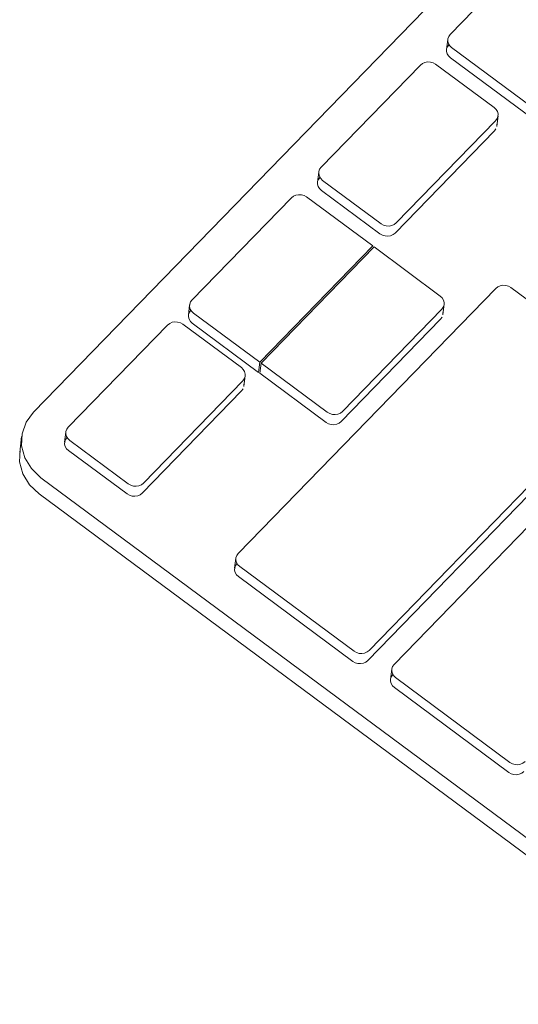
# Model space of a CAD drawing. Header units: centimetres. Extents: x 1151.07 to 1152.71, y 1902.53 to 1904.06.
# Tile 29 of 65: x 1152.03886 to 1152.04514, y 1903.24865 to 1903.26104. Entities that reach past the tile are written whole.
import ezdxf

# ---------------------------------------------------------------- set-up
doc = ezdxf.new("R2010")
doc.units = ezdxf.units.CM
doc.layers.add('Wyposażenie elektryczne', color=7, linetype='Continuous', lineweight=9)

msp = doc.modelspace()

# ---------------------------------------------------------------- linework, layer by layer
at = {"layer": 'Wyposażenie elektryczne'}
for p, q in [((1152.061953, 1903.279668), (1152.039038, 1903.256104)), ((1152.045533, 1903.262144), (1152.044283, 1903.260858)), ((1152.044238, 1903.26067), (1152.044253, 1903.260797)), ((1152.044302, 1903.260693), (1152.045986, 1903.259447)), ((1152.045971, 1903.259319), (1152.044287, 1903.260565)), ((1152.04391, 1903.260474), (1152.042659, 1903.259187)), ((1152.044837, 1903.259938), (1152.044099, 1903.260484)), ((1152.044886, 1903.259834), (1152.04487, 1903.259706)), ((1152.043605, 1903.258486), (1152.044856, 1903.259773)), ((1152.044859, 1903.259671), (1152.04484, 1903.259646)), ((1152.04487, 1903.25973), (1152.044869, 1903.2597)), ((1152.04484, 1903.259646), (1152.04359, 1903.258359)), ((1152.042614, 1903.258999), (1152.042629, 1903.259126)), ((1152.042678, 1903.259022), (1152.043415, 1903.258476)), ((1152.042285, 1903.258803), (1152.041033, 1903.257516)), ((1152.043309, 1903.258196), (1152.042475, 1903.258813)), ((1152.0434, 1903.258348), (1152.042662, 1903.258895)), ((1152.041886, 1903.256733), (1152.043309, 1903.258196)), ((1152.043325, 1903.258184), (1152.041903, 1903.256721)), ((1152.044159, 1903.257566), (1152.043325, 1903.258184)), ((1152.044857, 1903.257662), (1152.041616, 1903.254326)), ((1152.046486, 1903.256608), (1152.045047, 1903.257673)), ((1152.040988, 1903.257327), (1152.041004, 1903.257455)), ((1152.044208, 1903.257462), (1152.044192, 1903.257334)), ((1152.041052, 1903.257351), (1152.041886, 1903.256733)), ((1152.042927, 1903.256113), (1152.044178, 1903.257401)), ((1152.044192, 1903.257358), (1152.044191, 1903.257328)), ((1152.040727, 1903.257201), (1152.039475, 1903.255913)), ((1152.041655, 1903.256665), (1152.040917, 1903.257211)), ((1152.041871, 1903.256605), (1152.041037, 1903.257223)), ((1152.044163, 1903.257273), (1152.042911, 1903.255986)), ((1152.044181, 1903.257299), (1152.044163, 1903.257273)), ((1152.041871, 1903.256605), (1152.041886, 1903.256733)), ((1152.041887, 1903.256593), (1152.041903, 1903.256721)), ((1152.041903, 1903.256721), (1152.042737, 1903.256103)), ((1152.042721, 1903.255975), (1152.041887, 1903.256593)), ((1152.040422, 1903.255212), (1152.041674, 1903.2565)), ((1152.041688, 1903.256457), (1152.041687, 1903.256426)), ((1152.041703, 1903.256561), (1152.041688, 1903.256433)), ((1152.043263, 1903.253105), (1152.046505, 1903.256442)), ((1152.041658, 1903.256372), (1152.040406, 1903.255084)), ((1152.041677, 1903.256398), (1152.041658, 1903.256372)), ((1152.046489, 1903.256315), (1152.043247, 1903.252977)), ((1152.03943, 1903.255725), (1152.039445, 1903.255852)), ((1152.038865, 1903.255595), (1152.038889, 1903.255798)), ((1152.039494, 1903.255748), (1152.040232, 1903.255201)), ((1152.040217, 1903.255074), (1152.039479, 1903.255621)), ((1152.045979, 1903.255401), (1152.043578, 1903.252928)), ((1152.039132, 1903.255278), (1152.050104, 1903.247141)), ((1152.050079, 1903.246939), (1152.039108, 1903.255076)), ((1152.04157, 1903.254138), (1152.041586, 1903.254265)), ((1152.041635, 1903.254161), (1152.043073, 1903.253094)), ((1152.043058, 1903.252967), (1152.041619, 1903.254034)), ((1152.043532, 1903.25274), (1152.043548, 1903.252867)), ((1152.043597, 1903.252763), (1152.045036, 1903.251695)), ((1152.045021, 1903.251568), (1152.043581, 1903.252636))]:
    msp.add_line(p, q, dxfattribs=at)
for points in [[(1152.044283, 1903.260858, 0), (1152.044265, 1903.260833, 0), (1152.044254, 1903.260804, 0), (1152.044253, 1903.260773, 0), (1152.044261, 1903.260743, 0), (1152.044278, 1903.260716, 0), (1152.044302, 1903.260693, 0)], [(1152.044287, 1903.260565, 0), (1152.044262, 1903.260588, 0), (1152.044246, 1903.260616, 0), (1152.044238, 1903.260646, 0), (1152.044239, 1903.260676, 0), (1152.044249, 1903.260705, 0), (1152.044268, 1903.26073, 0)], [(1152.044099, 1903.260484, 0), (1152.044069, 1903.260501, 0), (1152.044036, 1903.260511, 0), (1152.044, 1903.260513, 0), (1152.043966, 1903.260507, 0), (1152.043935, 1903.260494, 0), (1152.04391, 1903.260474, 0)], [(1152.044856, 1903.259773, 0), (1152.044875, 1903.259799, 0), (1152.044885, 1903.259827, 0), (1152.044886, 1903.259858, 0), (1152.044878, 1903.259888, 0), (1152.044861, 1903.259915, 0), (1152.044837, 1903.259938, 0)], [(1152.042659, 1903.259187, 0), (1152.04264, 1903.259162, 0), (1152.04263, 1903.259133, 0), (1152.042629, 1903.259103, 0), (1152.042637, 1903.259073, 0), (1152.042654, 1903.259045, 0), (1152.042678, 1903.259022, 0)], [(1152.042662, 1903.258895, 0), (1152.042638, 1903.258918, 0), (1152.042622, 1903.258945, 0), (1152.042613, 1903.258975, 0), (1152.042615, 1903.259006, 0), (1152.042625, 1903.259034, 0), (1152.042643, 1903.25906, 0)], [(1152.042475, 1903.258813, 0), (1152.042445, 1903.25883, 0), (1152.042411, 1903.25884, 0), (1152.042376, 1903.258842, 0), (1152.042342, 1903.258837, 0), (1152.042311, 1903.258823, 0), (1152.042285, 1903.258803, 0)], [(1152.043415, 1903.258476, 0), (1152.043445, 1903.258459, 0), (1152.043479, 1903.258449, 0), (1152.043514, 1903.258447, 0), (1152.043549, 1903.258453, 0), (1152.04358, 1903.258466, 0), (1152.043605, 1903.258486, 0)], [(1152.04359, 1903.258359, 0), (1152.043564, 1903.258339, 0), (1152.043533, 1903.258325, 0), (1152.043499, 1903.25832, 0), (1152.043464, 1903.258322, 0), (1152.04343, 1903.258331, 0), (1152.0434, 1903.258348, 0)], [(1152.045047, 1903.257673, 0), (1152.045017, 1903.25769, 0), (1152.044983, 1903.2577, 0), (1152.044948, 1903.257702, 0), (1152.044914, 1903.257696, 0), (1152.044883, 1903.257682, 0), (1152.044857, 1903.257662, 0)], [(1152.044178, 1903.257401, 0), (1152.044197, 1903.257426, 0), (1152.044207, 1903.257455, 0), (1152.044208, 1903.257486, 0), (1152.0442, 1903.257515, 0), (1152.044183, 1903.257543, 0), (1152.044159, 1903.257566, 0)], [(1152.041033, 1903.257516, 0), (1152.041015, 1903.257491, 0), (1152.041005, 1903.257462, 0), (1152.041004, 1903.257431, 0), (1152.041012, 1903.257401, 0), (1152.041028, 1903.257374, 0), (1152.041052, 1903.257351, 0)], [(1152.041037, 1903.257223, 0), (1152.041013, 1903.257246, 0), (1152.040996, 1903.257274, 0), (1152.040988, 1903.257304, 0), (1152.040989, 1903.257334, 0), (1152.041, 1903.257363, 0), (1152.041018, 1903.257388, 0)], [(1152.040917, 1903.257211, 0), (1152.040887, 1903.257229, 0), (1152.040853, 1903.257238, 0), (1152.040818, 1903.25724, 0), (1152.040784, 1903.257235, 0), (1152.040753, 1903.257221, 0), (1152.040727, 1903.257201, 0)], [(1152.041674, 1903.2565, 0), (1152.041692, 1903.256525, 0), (1152.041702, 1903.256554, 0), (1152.041704, 1903.256584, 0), (1152.041695, 1903.256614, 0), (1152.041679, 1903.256642, 0), (1152.041655, 1903.256665, 0)], [(1152.039038, 1903.256104, 0), (1152.038945, 1903.255977, 0), (1152.038894, 1903.255832, 0), (1152.038889, 1903.25568, 0), (1152.038929, 1903.25553, 0), (1152.039012, 1903.255393, 0), (1152.039132, 1903.255278, 0)], [(1152.042737, 1903.256103, 0), (1152.042767, 1903.256086, 0), (1152.042801, 1903.256076, 0), (1152.042836, 1903.256074, 0), (1152.04287, 1903.256079, 0), (1152.042901, 1903.256093, 0), (1152.042927, 1903.256113, 0)], [(1152.042911, 1903.255986, 0), (1152.042886, 1903.255966, 0), (1152.042855, 1903.255952, 0), (1152.04282, 1903.255946, 0), (1152.042785, 1903.255948, 0), (1152.042751, 1903.255958, 0), (1152.042721, 1903.255975, 0)], [(1152.039475, 1903.255913, 0), (1152.039457, 1903.255888, 0), (1152.039446, 1903.255859, 0), (1152.039445, 1903.255829, 0), (1152.039453, 1903.255799, 0), (1152.03947, 1903.255771, 0), (1152.039494, 1903.255748, 0)], [(1152.039479, 1903.255621, 0), (1152.039455, 1903.255644, 0), (1152.039438, 1903.255671, 0), (1152.03943, 1903.255701, 0), (1152.039431, 1903.255732, 0), (1152.039441, 1903.255761, 0), (1152.03946, 1903.255786, 0)], [(1152.039108, 1903.255076, 0), (1152.038988, 1903.255191, 0), (1152.038905, 1903.255328, 0), (1152.038864, 1903.255478, 0), (1152.03887, 1903.25563, 0)], [(1152.040232, 1903.255201, 0), (1152.040262, 1903.255184, 0), (1152.040295, 1903.255174, 0), (1152.040331, 1903.255172, 0), (1152.040365, 1903.255178, 0), (1152.040396, 1903.255191, 0), (1152.040422, 1903.255212, 0)], [(1152.040406, 1903.255084, 0), (1152.040381, 1903.255064, 0), (1152.04035, 1903.255051, 0), (1152.040315, 1903.255045, 0), (1152.04028, 1903.255047, 0), (1152.040247, 1903.255057, 0), (1152.040217, 1903.255074, 0)], [(1152.041616, 1903.254326, 0), (1152.041597, 1903.254301, 0), (1152.041587, 1903.254272, 0), (1152.041586, 1903.254241, 0), (1152.041594, 1903.254211, 0), (1152.04161, 1903.254184, 0), (1152.041635, 1903.254161, 0)], [(1152.041619, 1903.254034, 0), (1152.041595, 1903.254057, 0), (1152.041578, 1903.254084, 0), (1152.04157, 1903.254114, 0), (1152.041571, 1903.254145, 0), (1152.041582, 1903.254174, 0), (1152.0416, 1903.254199, 0)], [(1152.043073, 1903.253094, 0), (1152.043103, 1903.253077, 0), (1152.043137, 1903.253067, 0), (1152.043172, 1903.253065, 0), (1152.043206, 1903.253071, 0), (1152.043237, 1903.253085, 0), (1152.043263, 1903.253105, 0)], [(1152.043247, 1903.252977, 0), (1152.043222, 1903.252957, 0), (1152.043191, 1903.252944, 0), (1152.043156, 1903.252938, 0), (1152.043121, 1903.25294, 0), (1152.043087, 1903.25295, 0), (1152.043058, 1903.252967, 0)], [(1152.043578, 1903.252928, 0), (1152.043559, 1903.252903, 0), (1152.043549, 1903.252874, 0), (1152.043548, 1903.252843, 0), (1152.043556, 1903.252813, 0), (1152.043573, 1903.252786, 0), (1152.043597, 1903.252763, 0)], [(1152.043581, 1903.252636, 0), (1152.043557, 1903.252659, 0), (1152.04354, 1903.252686, 0), (1152.043532, 1903.252716, 0), (1152.043533, 1903.252747, 0), (1152.043544, 1903.252776, 0), (1152.043562, 1903.252801, 0)], [(1152.045036, 1903.251695, 0), (1152.045066, 1903.251678, 0), (1152.0451, 1903.251668, 0), (1152.045135, 1903.251666, 0), (1152.045169, 1903.251672, 0), (1152.0452, 1903.251686, 0), (1152.045226, 1903.251706, 0)], [(1152.04521, 1903.251579, 0), (1152.045185, 1903.251559, 0), (1152.045154, 1903.251545, 0), (1152.045119, 1903.251539, 0), (1152.045084, 1903.251541, 0), (1152.045051, 1903.251551, 0), (1152.045021, 1903.251568, 0)]]:
    msp.add_polyline3d(points, dxfattribs=at)

doc.saveas('drawing.dxf')
